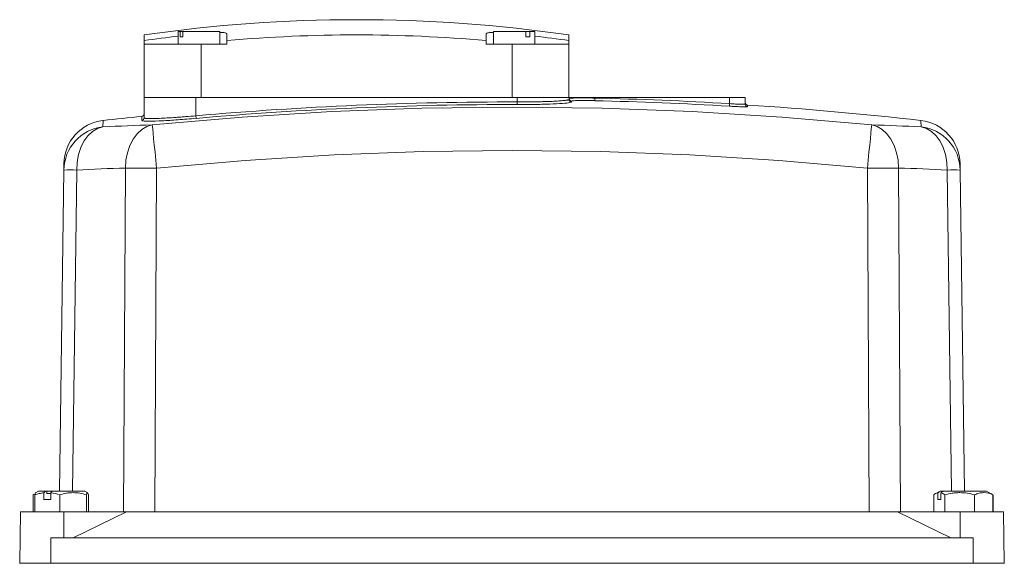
# Model space of a CAD drawing. Header units: millimetres. Extents: x 125 to 768, y -64 to 697.
# Tile 24 of 24: x 576 to 766, y 592 to 697. Entities that reach past the tile are written whole.
import ezdxf

# ---------------------------------------------------------------- set-up
doc = ezdxf.new("R2010")
doc.units = ezdxf.units.MM

msp = doc.modelspace()

# ---------------------------------------------------------------- linework, layer by layer
at = {"color": 7, "linetype": 'Continuous', "lineweight": 15}
for p, q in [((599.96, 692.75), (599.96, 693.85)), ((606.54, 694.48), (606.54, 692.08)), ((606.89, 694.48), (606.54, 694.48)), ((606.89, 693.48), (606.89, 694.48)), ((606.89, 694.48), (607.41, 694.48)), ((607.41, 694.48), (607.41, 693.48)), ((614.54, 694.48), (607.41, 694.48)), ((614.54, 692.08), (614.54, 694.48)), ((615.95, 694.07), (615.95, 692.75)), ((665.95, 692.75), (665.95, 694.07)), ((667.35, 694.48), (667.35, 692.08)), ((673.61, 694.48), (667.35, 694.48)), ((673.61, 693.48), (673.61, 694.48)), ((673.61, 694.48), (674.36, 694.48)), ((675.35, 694.48), (674.36, 694.48)), ((674.36, 694.48), (674.36, 693.48)), ((675.35, 692.08), (675.35, 694.48)), ((681.94, 693.85), (681.94, 692.75)), ((599.96, 692.08), (599.96, 692.75)), ((599.96, 692.08), (599.96, 681.78)), ((610.95, 692.08), (599.96, 692.08)), ((607.41, 693.48), (606.89, 693.48)), ((610.95, 692.08), (610.95, 681.78)), ((615.95, 692.08), (610.95, 692.08)), ((615.95, 692.75), (615.95, 692.08)), ((665.95, 692.08), (665.95, 692.75)), ((670.95, 692.08), (665.95, 692.08)), ((670.95, 692.08), (670.95, 681.78)), ((681.94, 692.08), (670.95, 692.08)), ((674.36, 693.48), (673.61, 693.48)), ((681.94, 692.75), (681.94, 692.08)), ((681.94, 692.08), (681.94, 681.78)), ((599.95, 677.82), (599.95, 681.78)), ((599.95, 681.78), (609.95, 681.78)), ((609.95, 678.23), (609.95, 681.78)), ((609.95, 681.78), (671.95, 681.78)), ((671.95, 681.78), (681.95, 681.78)), ((671.95, 680.9), (671.95, 681.78)), ((671.95, 680.4), (671.95, 680.9)), ((681.95, 681.39), (681.95, 681.78)), ((681.95, 681.78), (686.95, 681.78)), ((682.44, 681.07), (682.44, 680.89)), ((686.94, 681.15), (686.95, 681.65)), ((686.95, 681.65), (686.95, 681.78)), ((686.95, 681.78), (712.95, 681.78)), ((712.95, 680.58), (712.92, 680.08)), ((712.95, 680.58), (712.95, 681.78)), ((712.95, 681.78), (715.95, 681.78)), ((715.95, 680.47), (715.95, 681.78)), ((609.99, 677.74), (609.95, 678.23)), ((584.47, 667.76), (584.49, 668.99)), ((757.41, 668.99), (757.43, 667.76)), ((583.64, 605.78), (584.47, 667.76)), ((595.99, 601.78), (596.36, 668.14)), ((602.37, 668.14), (602, 601.78)), ((739.89, 601.78), (739.53, 668.14)), ((745.53, 668.14), (745.9, 601.78)), ((757.43, 667.76), (758.26, 605.78)), ((578.73, 605.21), (578.55, 605.03)), ((578.55, 605.03), (578.55, 601.78)), ((578.87, 605.03), (579.03, 605.41)), ((578.87, 605.03), (578.87, 601.78)), ((579, 605.46), (578.92, 605.41)), ((579.56, 605.78), (579, 605.46)), ((580.94, 605.78), (579.56, 605.78)), ((580.61, 604.18), (580.61, 605.44)), ((581.21, 605.78), (580.94, 605.78)), ((581.21, 605.78), (581.21, 605.28)), ((582.28, 605.78), (581.21, 605.78)), ((581.95, 605.28), (581.21, 605.28)), ((581.95, 605.44), (581.95, 604.18)), ((588.51, 605.78), (582.28, 605.78)), ((583.69, 605.03), (583.69, 601.78)), ((589.08, 605.46), (588.51, 605.78)), ((588.85, 605.03), (588.85, 601.78)), ((589.2, 605.03), (589.2, 601.78)), ((752.32, 605.03), (752.32, 601.78)), ((753.56, 605.78), (752.62, 605.24)), ((753.1, 604.18), (753.1, 605.44)), ((753.66, 605.78), (753.56, 605.78)), ((754.1, 605.78), (753.66, 605.78)), ((753.71, 605.44), (753.71, 604.18)), ((754.26, 605.78), (754.1, 605.78)), ((762.51, 605.78), (754.26, 605.78)), ((754.49, 605.03), (754.49, 601.78)), ((760.21, 605.03), (760.21, 601.78)), ((763.44, 605.25), (762.51, 605.78)), ((763.76, 605.03), (763.76, 601.78)), ((763.77, 605.03), (763.77, 601.78)), ((581.95, 604.18), (580.61, 604.18)), ((753.71, 604.18), (753.1, 604.18)), ((576.12, 601.78), (576.04, 596.78)), ((584.45, 601.78), (576.12, 601.78)), ((584.45, 601.78), (584.48, 596.78)), ((596.59, 601.78), (584.45, 601.78)), ((586.26, 596.78), (596.59, 601.78)), ((745.31, 601.78), (596.59, 601.78)), ((745.31, 601.78), (755.64, 596.78)), ((757.45, 601.78), (745.31, 601.78)), ((757.45, 601.78), (757.41, 596.78)), ((765.77, 601.78), (757.45, 601.78)), ((765.86, 596.78), (765.77, 601.78)), ((576.04, 596.78), (575.95, 591.88)), ((581.95, 596.78), (581.95, 591.88)), ((759.95, 596.78), (581.95, 596.78)), ((759.95, 596.78), (759.95, 591.88)), ((765.86, 596.78), (765.95, 591.88)), ((575.95, 591.88), (575.95, 591.78)), ((581.95, 591.88), (575.95, 591.88)), ((581.95, 591.88), (581.95, 591.78)), ((759.95, 591.88), (581.95, 591.88)), ((759.95, 591.88), (759.95, 591.78)), ((765.95, 591.88), (759.95, 591.88)), ((765.95, 591.88), (765.95, 591.78))]:
    msp.add_line(p, q, dxfattribs=at)
at = {"color": 8, "linetype": 'Continuous', "lineweight": 15}
for p, q in [((682.44, 680.89), (682.26, 680.84)), ((716.42, 680.31), (716.42, 679.97)), ((592.03, 677.32), (592.01, 676.07)), ((599.5, 677.32), (599.5, 678.13)), ((599.59, 677.29), (599.5, 677.32)), ((749.89, 676.07), (749.87, 677.32)), ((586.96, 667.76), (586.13, 605.78)), ((755.77, 605.78), (754.94, 667.76))]:
    msp.add_line(p, q, dxfattribs=at)
at = {"color": 7, "linetype": 'Continuous', "lineweight": 15, "flags": 128}
for points in [[(601.53, 676.46), (618.85, 677.97), (636.2, 679.05), (653.57, 679.7), (670.95, 679.92), (688.33, 679.7), (705.7, 679.05), (723.05, 677.97), (740.37, 676.46)], [(596.36, 668.14), (596.45, 669.65), (596.74, 671.11), (597.2, 672.48), (597.82, 673.7), (598.6, 674.73), (599.49, 675.56), (600.48, 676.14), (601.53, 676.46)], [(601.53, 676.46), (601.56, 676.2), (601.61, 675.66), (601.7, 674.86), (601.8, 673.82), (601.93, 672.59), (602.07, 671.19), (602.22, 669.69), (602.37, 668.14)], [(739.53, 668.14), (739.68, 669.69), (739.83, 671.19), (739.97, 672.59), (740.1, 673.82), (740.2, 674.86), (740.28, 675.66), (740.34, 676.2), (740.37, 676.46)], [(740.37, 676.46), (741.42, 676.14), (742.4, 675.56), (743.3, 674.73), (744.07, 673.7), (744.7, 672.48), (745.16, 671.11), (745.44, 669.65), (745.53, 668.14)], [(592.01, 676.07), (590.97, 675.75), (589.99, 675.17), (589.1, 674.35), (588.34, 673.31), (587.73, 672.1), (587.29, 670.73), (587.03, 669.27), (586.96, 667.76)], [(754.94, 667.76), (754.87, 669.27), (754.61, 670.73), (754.17, 672.1), (753.56, 673.31), (752.8, 674.35), (751.91, 675.17), (750.93, 675.75), (749.89, 676.07)], [(739.53, 668.14), (722.42, 669.63), (705.28, 670.7), (688.12, 671.34), (670.95, 671.56), (653.78, 671.34), (636.62, 670.7), (619.48, 669.63), (602.37, 668.14)]]:
    msp.add_lwpolyline(points, dxfattribs=at)
at = {"color": 7, "linetype": 'Continuous', "lineweight": 15}
for centre, radius, start, end in [((640.95, 408.91), 287.87, 90.0001, 98.1862), ((640.95, 408.91), 287.87, 81.8138, 90.0001), ((640.95, 408.91), 286.78, 96.8904, 98.2175), ((640.95, 408.91), 284.94, 84.9665, 95.0335), ((640.95, 408.91), 286.78, 81.7825, 83.1096), ((670.95, -18.22), 699.12, 89.91805, 95.00559), ((670.95, -18.22), 698.62, 89.91805, 95.00559), ((682.45, 681.57), 0.5, 180.0249, 269.0853), ((682.45, 681.39), 0.5, 180.0321, 269.0928), ((670.95, -18.22), 699.55, 86.56045, 88.69037), ((670.95, -18.22), 700.05, 86.56045, 88.69037), ((716.45, 680.8), 0.5, 180, 266.2758), ((716.45, 680.47), 0.5, 180.0124, 266.2905), ((670.95, -18.22), 700, 83.5263, 86.27581), ((599.45, 678.62), 0.5, 275.8584, 0), ((592.98, 668.87), 8.5, 96.4737, 179.231), ((610.71, 328.93), 347.65, 91.5133, 93.0837), ((670.95, -18.22), 700, 95.85838, 96.4737), ((599.45, 677.82), 0.5, 275.8211, 359.9713), ((731.19, 328.93), 347.65, 86.9163, 88.4867), ((748.91, 668.87), 8.5, 0.769, 83.5263), ((592.96, 667.64), 8.49, 96.4145, 179.1881), ((748.94, 667.64), 8.49, 0.8119, 83.5855), ((585.71, 601.69), 66.08, 88.9208, 91.0792), ((605.43, 324.83), 343.43, 91.5133, 93.0837), ((599.37, 193.63), 474.51, 89.6372, 90.3628), ((742.53, 193.63), 474.51, 89.6372, 90.3628), ((736.47, 324.83), 343.43, 86.9163, 88.4867), ((756.18, 601.69), 66.08, 88.9208, 91.0792)]:
    msp.add_arc(centre, radius, start, end, dxfattribs=at)
for points, knots in [([(614.54, 694.3), (614.74, 694.3), (615.36, 694.3), (615.84, 694.21), (615.92, 694.11), (615.95, 694.07)], [0, 0, 0, 0, 0.210236, 0.675175, 1, 1, 1, 1]), ([(665.95, 694.07), (666.02, 694.13), (666.15, 694.24), (666.75, 694.31), (667.28, 694.31), (667.35, 694.31)], [0, 0, 0, 0, 0.464165, 0.928511, 1, 1, 1, 1]), ([(671.95, 680.9), (672.61, 680.9), (673.26, 680.9), (674.23, 680.91), (674.55, 680.91), (675.18, 680.92), (675.79, 680.93), (676.38, 680.94), (676.96, 680.96), (677.24, 680.97), (678.06, 680.99), (678.56, 681.01), (679.49, 681.06), (679.91, 681.08), (680.63, 681.14), (680.94, 681.17), (681.31, 681.21), (681.43, 681.23), (681.62, 681.26), (681.69, 681.27), (681.88, 681.32), (681.95, 681.35), (681.95, 681.39)], [0, 0, 0, 0, 0.125, 0.125, 0.1875, 0.1875, 0.25, 0.3125, 0.3125, 0.375, 0.375, 0.5, 0.5, 0.625, 0.625, 0.75, 0.75, 0.8125, 0.8125, 0.875, 0.875, 1, 1, 1, 1]), ([(682.26, 680.84), (682.17, 680.8), (681.95, 680.7), (680.27, 680.57), (677.62, 680.46), (674.66, 680.41), (672.72, 680.4), (671.95, 680.4)], [0, 0, 0, 0, 0.159974, 0.390043, 0.619984, 0.849671, 1, 1, 1, 1]), ([(681.95, 681.57), (681.95, 681.58), (681.98, 681.59), (682.11, 681.61), (682.21, 681.62), (682.46, 681.64), (682.61, 681.65), (682.98, 681.66), (683.18, 681.67), (683.65, 681.68), (683.9, 681.68), (684.45, 681.68), (684.73, 681.68), (685.19, 681.68), (685.34, 681.68), (685.66, 681.67), (685.82, 681.67), (686.29, 681.67), (686.62, 681.66), (686.95, 681.65)], [0, 0, 0, 0, 0.125, 0.125, 0.25, 0.25, 0.375, 0.375, 0.5, 0.5, 0.625, 0.625, 0.75, 0.75, 0.8125, 0.8125, 0.875, 0.875, 1, 1, 1, 1]), ([(686.94, 681.15), (686.64, 681.16), (686.35, 681.17), (685.77, 681.18), (685.49, 681.18), (684.94, 681.18), (684.69, 681.18), (684.2, 681.18), (683.97, 681.18), (683.55, 681.17), (683.37, 681.16), (683.04, 681.15), (682.9, 681.14), (682.67, 681.12), (682.59, 681.11), (682.47, 681.09), (682.44, 681.08), (682.44, 681.07)], [0, 0, 0, 0, 0.125, 0.125, 0.25, 0.25, 0.375, 0.375, 0.5, 0.5, 0.625, 0.625, 0.75, 0.75, 0.875, 0.875, 1, 1, 1, 1]), ([(712.95, 680.58), (713.15, 680.56), (713.34, 680.55), (713.73, 680.52), (713.92, 680.51), (714.28, 680.49), (714.45, 680.49), (714.78, 680.47), (714.93, 680.46), (715.21, 680.45), (715.34, 680.45), (715.55, 680.45), (715.65, 680.45), (715.8, 680.45), (715.85, 680.45), (715.93, 680.46), (715.95, 680.47), (715.95, 680.47)], [0, 0, 0, 0, 0.125, 0.125, 0.25, 0.25, 0.375, 0.375, 0.5, 0.5, 0.625, 0.625, 0.75, 0.75, 0.875, 0.875, 1, 1, 1, 1]), ([(716.42, 679.97), (716.42, 679.97), (716.39, 679.96), (716.31, 679.95), (716.24, 679.95), (716.06, 679.95), (715.96, 679.95), (715.7, 679.95), (715.55, 679.96), (715.23, 679.97), (715.06, 679.97), (714.67, 679.99), (714.47, 680), (714.05, 680.02), (713.83, 680.03), (713.38, 680.05), (713.15, 680.06), (712.92, 680.08)], [0, 0, 0, 0, 0.125, 0.125, 0.25, 0.25, 0.375, 0.375, 0.5, 0.5, 0.625, 0.625, 0.75, 0.75, 0.875, 0.875, 1, 1, 1, 1]), ([(609.99, 677.74), (608.81, 677.64), (606.46, 677.44), (603.31, 677.25), (600.95, 677.18), (599.76, 677.2), (599.63, 677.27), (599.59, 677.29)], [0, 0, 0, 0, 0.226361, 0.452755, 0.67835, 0.90315, 1, 1, 1, 1]), ([(599.95, 677.82), (599.95, 677.79), (600.01, 677.76), (600.21, 677.73), (600.29, 677.72), (600.48, 677.7), (600.7, 677.69), (600.98, 677.69), (601.29, 677.69), (601.46, 677.69), (602.01, 677.7), (602.42, 677.71), (603.35, 677.75), (603.86, 677.78), (604.95, 677.84), (605.52, 677.88), (606.43, 677.94), (606.74, 677.97), (607.37, 678.01), (607.69, 678.04), (608.64, 678.12), (609.29, 678.17), (609.95, 678.23)], [0, 0, 0, 0, 0.125, 0.125, 0.1875, 0.1875, 0.25, 0.3125, 0.3125, 0.375, 0.375, 0.5, 0.5, 0.625, 0.625, 0.75, 0.75, 0.8125, 0.8125, 0.875, 0.875, 1, 1, 1, 1]), ([(578.87, 605.03), (579.15, 605.13), (579.44, 605.22), (580.03, 605.36), (580.32, 605.41), (580.61, 605.44)], [0, 0, 0, 0, 0.5, 0.5, 1, 1, 1, 1]), ([(588.85, 605.03), (588.01, 605.31), (587.15, 605.48), (586.05, 605.48), (585.83, 605.47), (585.4, 605.43), (585.18, 605.4), (584.53, 605.28), (584.11, 605.17), (583.69, 605.03)], [0, 0, 0, 0, 0.5, 0.5, 0.625, 0.625, 0.75, 0.75, 1, 1, 1, 1]), ([(589.2, 605.03), (589.15, 605.31), (589.09, 605.48), (589.01, 605.48), (589, 605.47), (588.97, 605.43), (588.95, 605.4), (588.91, 605.28), (588.88, 605.17), (588.85, 605.03)], [0, 0, 0, 0, 0.5, 0.5, 0.625, 0.625, 0.75, 0.75, 1, 1, 1, 1]), ([(754.49, 605.03), (754.36, 605.13), (754.23, 605.22), (753.97, 605.36), (753.84, 605.41), (753.71, 605.44)], [0, 0, 0, 0, 0.5, 0.5, 1, 1, 1, 1]), ([(760.21, 605.03), (759.28, 605.31), (758.33, 605.48), (757.11, 605.48), (756.87, 605.47), (756.39, 605.43), (756.15, 605.4), (755.43, 605.28), (754.96, 605.17), (754.49, 605.03)], [0, 0, 0, 0, 0.5, 0.5, 0.625, 0.625, 0.75, 0.75, 1, 1, 1, 1]), ([(763.76, 605.03), (763.18, 605.31), (762.59, 605.48), (761.84, 605.48), (761.68, 605.47), (761.38, 605.43), (761.24, 605.4), (760.79, 605.28), (760.5, 605.17), (760.21, 605.03)], [0, 0, 0, 0, 0.5, 0.5, 0.625, 0.625, 0.75, 0.75, 1, 1, 1, 1]), ([(763.43, 605.25), (763.45, 605.24), (763.55, 605.2), (763.66, 605.11), (763.76, 605.03)], [0, 0, 0, 0, 0.104952, 1, 1, 1, 1])]:
    msp.add_open_spline(points, degree=3, knots=knots, dxfattribs=at)
for points in [[(580.94, 605.78), (580.83, 605.67), (580.72, 605.56), (580.61, 605.44)], [(581.95, 605.44), (582.06, 605.56), (582.17, 605.67), (582.28, 605.78)], [(581.95, 605.44), (582.54, 605.38), (583.12, 605.23), (583.69, 605.03)], [(753.1, 605.44), (752.83, 605.38), (752.57, 605.23), (752.32, 605.03)], [(753.66, 605.78), (753.47, 605.67), (753.29, 605.56), (753.1, 605.44)], [(753.71, 605.44), (753.89, 605.56), (754.07, 605.67), (754.26, 605.78)]]:
    msp.add_open_spline(points, degree=3, dxfattribs=at)

doc.saveas('drawing.dxf')
